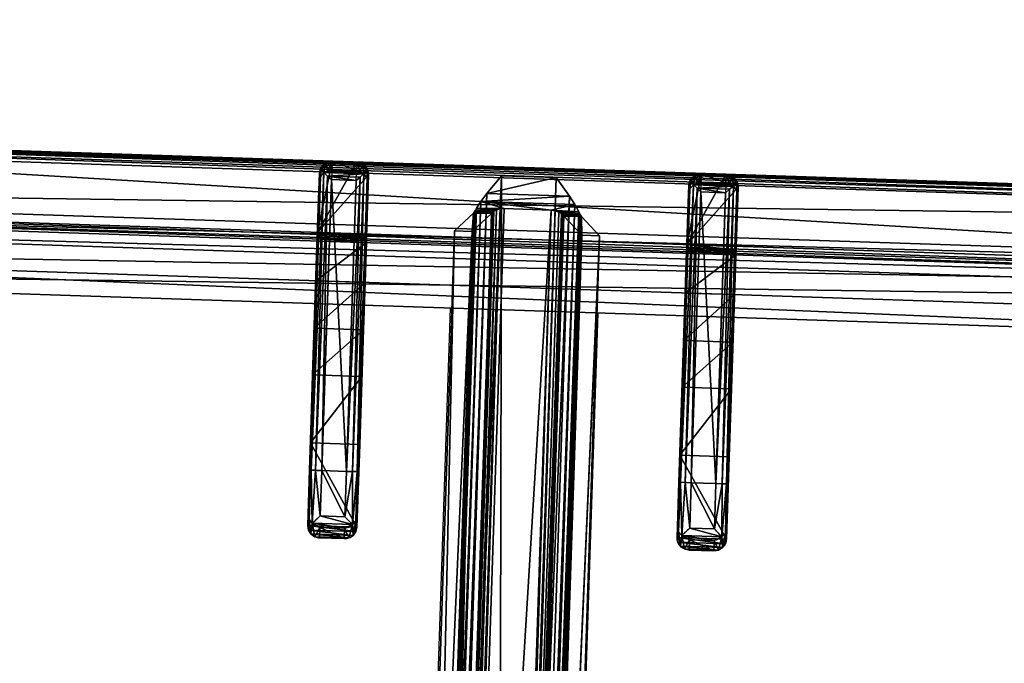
# Model space of a CAD drawing. Header units: millimetres. Extents: x 297264 to 416219, y -77299 to -23696.
# Tile 20 of 187: x 299133 to 299332, y -28340 to -28209. Entities that reach past the tile are written whole.
import ezdxf

# ---------------------------------------------------------------- set-up
doc = ezdxf.new("R2010")
doc.units = ezdxf.units.MM
doc.header["$LTSCALE"] = 2.5
doc.linetypes.add('CONTINUA', pattern=[0])
doc.layers.add('CKD Equipments', color=252, linetype='Continuous', lineweight=0)
doc.layers.add('HATCH LIGHT', color=250, linetype='Continuous', lineweight=0)
for name, color, linetype in [('IQ_200_3D', 1, 'Continuous'), ('IQ_204_2D', 7, 'CONTINUA'), ('IQ_204_3D', 7, 'Continuous')]:
    doc.layers.add(name, color=color, linetype=linetype)

# ---------------------------------------------------------------- blocks, each defined once
blk = doc.blocks.new('ELECTROLUX-MC7-TOPFYERBRURNERS4')
at = {"layer": 'IQ_200_3D', "invisible_edges": 13}
for points in [[(400, -655, 900), (379.66, -619.74, 900), (379.66, -117.26, 900), (400, -80.5, 900)], [(400, -655, 900), (420.34, -619.74, 900), (420.34, -117.26, 900), (400, -80.5, 900)]]:
    blk.add_3dface(points, dxfattribs=at)
at = {"layer": 'IQ_204_2D'}
for p, q in [((420, -651.5), (420, -85.5)), ((482.76, -326), (422.47, -326)), ((491.91, -326), (482.76, -326)), ((491.91, -326), (494.04, -326)), ((420, -328.5), (420, -333.5)), ((420, -328.5), (420, -333.5)), ((422, -328.5), (422, -333.5)), ((422, -328.5), (482.81, -328.5)), ((482.81, -328.5), (482.81, -333.5)), ((482.81, -328.5), (492.02, -328.5)), ((492.02, -333.5), (492.02, -328.5)), ((496.48, -328.5), (494.37, -328.5)), ((494.37, -328.5), (494.37, -333.5)), ((496.48, -333.5), (496.48, -328.5)), ((482.81, -333.5), (422, -333.5)), ((492.02, -333.5), (482.81, -333.5)), ((494.37, -333.5), (496.48, -333.5)), ((422.47, -336), (482.76, -336)), ((482.76, -336), (491.91, -336)), ((494.04, -336), (491.91, -336)), ((595, -353.5), (448.98, -353.5)), ((595, -383.5), (448.98, -383.5)), ((422.47, -401), (482.76, -401)), ((482.76, -401), (491.91, -401)), ((494.04, -401), (491.91, -401)), ((420, -408.5), (420, -403.5)), ((420, -408.5), (420, -403.5)), ((422, -408.5), (422, -403.5)), ((482.81, -403.5), (422, -403.5)), ((482.81, -408.5), (482.81, -403.5)), ((492.02, -403.5), (482.81, -403.5)), ((492.02, -403.5), (492.02, -408.5)), ((494.37, -403.5), (496.48, -403.5)), ((494.37, -408.5), (494.37, -403.5)), ((496.48, -403.5), (496.48, -408.5)), ((422, -408.5), (482.81, -408.5)), ((482.81, -408.5), (492.02, -408.5)), ((496.48, -408.5), (494.37, -408.5)), ((482.76, -411), (422.47, -411)), ((491.91, -411), (482.76, -411)), ((491.91, -411), (494.04, -411))]:
    blk.add_line(p, q, dxfattribs=at)
blk.add_lwpolyline([(751.02, -112.48), (448.98, -112.48), (448.98, -624.52), (751.02, -624.52)], close=True, dxfattribs=at)
at = {"layer": 'IQ_204_2D', "extrusion": (0, 0, -1)}
for centre, major_axis, ratio, start_param, end_param in [((422.47, -328.5), (0, 2.5), 0.948965, -0.895145, 0), ((482.76, -328.5), (0, 2.5), 0.02182, 0, 1.570796), ((491.91, -328.5), (0, 2.5), 0.84544, 0, 0.894481), ((491.91, -328.5), (2.5, 2.5), 0.02182, 0.872665, 1.54898), ((491.91, -328.5), (-1.92, 1.92), 0.8391, 1.592613, 2.268928), ((482.76, -333.5), (0, 2.5), 0.02182, 1.570796, 3.141593), ((491.91, -333.5), (-2.5, 2.5), 0.02182, 1.592613, 2.268928), ((491.91, -333.5), (1.92, 1.92), 0.8391, 0.872665, 1.54898), ((422.47, -333.5), (0, 2.5), 0.948965, 3.141593, 4.036737), ((491.91, -333.5), (0, 2.5), 0.84544, 2.247111, 3.141593)]:
    blk.add_ellipse(centre, major_axis=major_axis, ratio=ratio, start_param=start_param, end_param=end_param, dxfattribs=at)
at = {"layer": 'IQ_204_2D'}
for centre, major_axis, ratio, start_param, end_param in [((422.47, -403.5), (0, 2.5), 0.948965, 0, 0.895145), ((482.76, -403.5), (0, 2.5), 0.02182, 4.712389, 6.283185), ((491.91, -403.5), (0, 2.5), 0.84544, -0.894481, 0), ((491.91, -403.5), (2.5, 2.5), 0.02182, 4.734206, 5.410521), ((491.91, -403.5), (-1.92, 1.92), 0.8391, 4.014257, 4.690572), ((482.76, -408.5), (0, 2.5), 0.02182, 3.141593, 4.712389), ((491.91, -408.5), (-2.5, 2.5), 0.02182, 4.014257, 4.690572), ((491.91, -408.5), (1.92, 1.92), 0.8391, 4.734206, 5.410521), ((422.47, -408.5), (0, 2.5), 0.948965, 2.246448, 3.141593), ((491.91, -408.5), (0, 2.5), 0.84544, 3.141593, 4.036074)]:
    blk.add_ellipse(centre, major_axis=major_axis, ratio=ratio, start_param=start_param, end_param=end_param, dxfattribs=at)
for points, knots in [([(420, -328.5), (420.01, -328.36), (420.03, -328.21), (420.09, -327.9), (420.14, -327.75), (420.31, -327.37), (420.45, -327.14), (420.62, -326.94)], [0, 0, 0, 0, 0.576945, 0.576945, 1.153889, 1.153889, 2.068716, 2.068716, 2.068716, 2.068716]), ([(420.62, -326.94), (420.79, -327.14), (420.99, -327.37), (421.33, -327.75), (421.47, -327.9), (421.74, -328.21), (421.87, -328.36), (422, -328.5)], [11.858599, 11.858599, 11.858599, 11.858599, 12.773425, 12.773425, 13.35037, 13.35037, 13.927314, 13.927314, 13.927314, 13.927314]), ([(494.04, -326), (494.19, -326), (494.35, -326.01), (494.66, -326.08), (494.82, -326.13), (495.12, -326.25), (495.26, -326.33), (495.53, -326.52), (495.65, -326.62), (495.87, -326.84), (495.97, -326.97), (496.15, -327.24), (496.23, -327.39), (496.35, -327.7), (496.4, -327.86), (496.46, -328.18), (496.48, -328.34), (496.48, -328.5)], [3.776921, 3.776921, 3.776921, 3.776921, 4.248957, 4.248957, 4.720993, 4.720993, 5.193029, 5.193029, 5.665065, 5.665065, 6.135831, 6.135831, 6.606596, 6.606596, 7.077361, 7.077361, 7.548126, 7.548126, 7.548126, 7.548126]), ([(420.62, -335.06), (420.45, -334.86), (420.31, -334.63), (420.14, -334.25), (420.09, -334.09), (420.03, -333.79), (420.01, -333.64), (420, -333.5)], [11.858599, 11.858599, 11.858599, 11.858599, 12.773425, 12.773425, 13.35037, 13.35037, 13.927314, 13.927314, 13.927314, 13.927314]), ([(422, -333.5), (421.87, -333.64), (421.74, -333.79), (421.47, -334.09), (421.33, -334.25), (420.99, -334.63), (420.79, -334.86), (420.62, -335.06)], [0, 0, 0, 0, 0.576945, 0.576945, 1.153889, 1.153889, 2.068716, 2.068716, 2.068716, 2.068716]), ([(496.48, -333.5), (496.48, -333.66), (496.46, -333.82), (496.4, -334.14), (496.35, -334.3), (496.23, -334.61), (496.15, -334.76), (495.97, -335.03), (495.87, -335.16), (495.65, -335.38), (495.53, -335.48), (495.26, -335.67), (495.12, -335.75), (494.82, -335.87), (494.66, -335.92), (494.35, -335.98), (494.19, -336), (494.04, -336)], [15.096253, 15.096253, 15.096253, 15.096253, 15.567018, 15.567018, 16.037783, 16.037783, 16.508548, 16.508548, 16.979314, 16.979314, 17.45135, 17.45135, 17.923386, 17.923386, 18.395422, 18.395422, 18.867458, 18.867458, 18.867458, 18.867458]), ([(496.48, -403.5), (496.48, -403.34), (496.46, -403.18), (496.4, -402.86), (496.35, -402.7), (496.23, -402.39), (496.15, -402.24), (495.97, -401.97), (495.87, -401.84), (495.65, -401.62), (495.53, -401.52), (495.26, -401.33), (495.12, -401.25), (494.82, -401.13), (494.66, -401.08), (494.35, -401.02), (494.19, -401), (494.04, -401)], [15.096253, 15.096253, 15.096253, 15.096253, 15.567018, 15.567018, 16.037783, 16.037783, 16.508548, 16.508548, 16.979314, 16.979314, 17.45135, 17.45135, 17.923386, 17.923386, 18.395422, 18.395422, 18.867458, 18.867458, 18.867458, 18.867458]), ([(420.62, -401.94), (420.45, -402.14), (420.31, -402.37), (420.14, -402.75), (420.09, -402.91), (420.03, -403.21), (420.01, -403.36), (420, -403.5)], [11.858599, 11.858599, 11.858599, 11.858599, 12.773425, 12.773425, 13.35037, 13.35037, 13.927314, 13.927314, 13.927314, 13.927314]), ([(422, -403.5), (421.87, -403.36), (421.74, -403.21), (421.47, -402.91), (421.33, -402.75), (420.99, -402.37), (420.79, -402.14), (420.62, -401.94)], [0, 0, 0, 0, 0.576945, 0.576945, 1.153889, 1.153889, 2.068716, 2.068716, 2.068716, 2.068716]), ([(420, -408.5), (420.01, -408.64), (420.03, -408.79), (420.09, -409.09), (420.14, -409.25), (420.31, -409.63), (420.45, -409.86), (420.62, -410.06)], [0, 0, 0, 0, 0.576945, 0.576945, 1.153889, 1.153889, 2.068716, 2.068716, 2.068716, 2.068716]), ([(420.62, -410.06), (420.79, -409.86), (420.99, -409.63), (421.33, -409.25), (421.47, -409.09), (421.74, -408.79), (421.87, -408.64), (422, -408.5)], [11.858599, 11.858599, 11.858599, 11.858599, 12.773425, 12.773425, 13.35037, 13.35037, 13.927314, 13.927314, 13.927314, 13.927314]), ([(494.04, -411), (494.19, -411), (494.35, -410.99), (494.66, -410.92), (494.82, -410.87), (495.12, -410.75), (495.26, -410.67), (495.53, -410.48), (495.65, -410.38), (495.87, -410.16), (495.97, -410.03), (496.15, -409.76), (496.23, -409.61), (496.35, -409.3), (496.4, -409.14), (496.46, -408.82), (496.48, -408.66), (496.48, -408.5)], [3.776921, 3.776921, 3.776921, 3.776921, 4.248957, 4.248957, 4.720993, 4.720993, 5.193029, 5.193029, 5.665065, 5.665065, 6.135831, 6.135831, 6.606596, 6.606596, 7.077361, 7.077361, 7.548126, 7.548126, 7.548126, 7.548126])]:
    blk.add_open_spline(points, degree=3, knots=knots, dxfattribs=at)
at = {"layer": 'IQ_204_3D'}
mesh = blk.add_polyface(dxfattribs=at)
corners = [(779.78, -85.71, 904.1), (780, -85.5, 900), (779.52, -84.72, 904.14), (779.73, -84.5, 900), (778, -83.5, 900), (778.78, -83.98, 904.14), (779, -83.77, 900), (777.79, -83.72, 904.1), (779.48, -85.71, 905.06), (779.29, -84.85, 905), (778.65, -85.21, 905.73), (778.76, -85.71, 905.75), (778.65, -84.21, 905), (777.79, -84.02, 905.06), (778.29, -84.85, 905.73), (777.79, -84.74, 905.75), (777.79, -85.71, 906), (422.21, -85.71, 906), (422.21, -84.74, 905.75), (422.21, -84.02, 905.06), (422.21, -83.72, 904.1), (422, -83.5, 900), (765.45, -638.95, 900), (422, -653.5, 900), (434.55, -638.95, 900), (765.45, -98.05, 900), (780, -651.5, 900), (434.55, -98.05, 900), (420, -85.5, 900), (421, -83.77, 900), (779.73, -652.5, 900), (779, -653.23, 900), (778, -653.5, 900), (420, -651.5, 900), (420.27, -652.5, 900), (421, -653.23, 900), (420.27, -84.5, 900), (421.22, -83.98, 904.14), (420.48, -84.72, 904.14), (420.22, -85.71, 904.1), (421.35, -84.21, 905), (421.71, -84.85, 905.73), (420.71, -84.85, 905), (420.52, -85.71, 905.06), (421.35, -85.21, 905.73), (421.24, -85.71, 905.75), (422.21, -651.29, 906), (421.24, -651.29, 905.75), (420.52, -651.29, 905.06), (420.22, -651.29, 904.1), (420.48, -652.28, 904.14), (421.22, -653.02, 904.14), (422.21, -653.28, 904.1), (420.71, -652.15, 905), (421.35, -651.79, 905.73), (421.35, -652.79, 905), (422.21, -652.98, 905.06), (421.71, -652.15, 905.73), (422.21, -652.26, 905.75), (435.55, -637.95, 899.73), (435.55, -99.05, 899.73), (436.28, -99.78, 899), (436.28, -637.22, 899), (438.88, -634.62, 902.5), (438.88, -102.38, 902.5), (436.31, -637.19, 905.06), (436.31, -99.81, 905.06), (432.81, -96.31, 906), (432.81, -640.69, 906), (448.98, -624.52, 885), (448.98, -112.48, 885), (444.36, -107.86, 885), (444.36, -629.14, 885), (777.79, -653.28, 904.1), (777.79, -652.98, 905.06), (777.79, -651.29, 906), (777.79, -652.26, 905.75), (763.72, -637.22, 899), (764.45, -637.95, 899.73), (764.45, -99.05, 899.73), (763.72, -99.78, 899), (767.19, -640.69, 906), (767.19, -96.31, 906), (778.78, -653.02, 904.14), (779.52, -652.28, 904.14), (779.78, -651.29, 904.1), (778.65, -652.79, 905), (778.29, -652.15, 905.73), (779.29, -652.15, 905), (779.48, -651.29, 905.06), (778.65, -651.79, 905.73), (778.76, -651.29, 905.75), (761.12, -634.62, 902.5), (751.02, -624.52, 885), (763.69, -637.19, 905.06), (755.64, -629.14, 885), (755.64, -107.86, 885), (751.02, -112.48, 885), (761.12, -102.38, 902.5), (763.69, -99.81, 905.06)]
mesh.append_faces([[corners[k] for k in face] for face in [(16, 10, 14), (17, 41, 44), (46, 54, 57), (75, 87, 90)]])
mesh.append_faces([[corners[k] for k in face] for face in [(4, 5, 6), (8, 10, 11), (16, 11, 10), (15, 16, 14), (7, 19, 13), (13, 18, 15), (28, 38, 36), (19, 41, 18), (17, 18, 41), (45, 17, 44), (39, 48, 43), (43, 47, 45), (23, 51, 35), (48, 54, 47), (46, 47, 54), (58, 46, 57), (52, 74, 56), (76, 56, 74), (26, 84, 30), (74, 87, 76), (85, 88, 84), (88, 87, 86), (75, 76, 87), (91, 75, 90), (85, 8, 89), (11, 89, 8)]], dxfattribs={"vtx0": -1})
mesh.append_faces([[corners[k] for k in face] for face in [(16, 15, 17), (22, 23, 24), (25, 26, 22), (27, 21, 25), (21, 28, 29), (6, 1, 4), (4, 25, 21), (24, 28, 27), (35, 33, 23), (26, 25, 1), (23, 22, 32), (17, 45, 46), (75, 81, 46), (81, 16, 82), (46, 67, 17), (17, 82, 16), (93, 72, 69), (72, 93, 95), (70, 71, 97), (97, 95, 93)]], dxfattribs={"vtx0": -1, "vtx1": -1})
mesh.append_faces([[corners[k] for k in face] for face in [(21, 27, 28), (4, 1, 25), (26, 32, 22), (24, 23, 33)]], dxfattribs={"vtx0": -1, "vtx1": -1, "vtx2": -1})
mesh.append_faces([[corners[k] for k in face] for face in [(17, 15, 18), (24, 33, 28), (46, 45, 47), (75, 58, 76), (16, 91, 11)]], dxfattribs={"vtx0": -1, "vtx2": -1})
mesh.append_faces([[corners[k] for k in face] for face in [(0, 1, 2), (5, 2, 6), (8, 0, 9), (5, 12, 2), (5, 7, 12), (12, 13, 14), (12, 14, 9), (2, 9, 0), (10, 9, 14), (19, 18, 13), (4, 21, 7), (30, 31, 26), (34, 33, 35), (20, 21, 37), (38, 37, 36), (19, 20, 40), (38, 42, 37), (38, 39, 42), (42, 43, 44), (42, 44, 40), (37, 40, 20), (41, 40, 44), (48, 47, 43), (28, 33, 39), (49, 33, 50), (51, 50, 35), (48, 49, 53), (51, 55, 50), (51, 52, 55), (55, 56, 57), (55, 57, 53), (50, 53, 49), (54, 53, 57), (24, 27, 59), (61, 62, 60), (63, 64, 65), (67, 68, 66), (69, 70, 63), (61, 71, 62), (73, 74, 52), (58, 56, 76), (32, 73, 23), (62, 77, 59), (22, 24, 78), (27, 25, 60), (80, 61, 79), (73, 32, 83), (84, 83, 30), (74, 73, 86), (88, 89, 90), (88, 86, 84), (83, 84, 86), (92, 93, 63), (68, 81, 65), (92, 63, 94), (72, 95, 62), (95, 96, 77), (98, 97, 92), (81, 82, 94), (98, 92, 99), (77, 80, 78), (25, 22, 79), (0, 8, 85), (91, 89, 11), (80, 96, 61), (70, 97, 64), (64, 98, 66), (82, 67, 99), (1, 0, 26)]], dxfattribs={"vtx1": -1})
mesh.append_faces([[corners[k] for k in face] for face in [(31, 32, 26), (75, 46, 58), (75, 16, 81), (81, 68, 46), (68, 67, 46), (67, 82, 17), (70, 69, 71), (72, 71, 69), (71, 96, 97), (96, 95, 97), (16, 75, 91)]], dxfattribs={"vtx1": -1, "vtx2": -1})
mesh.append_faces([[corners[k] for k in face] for face in [(1, 3, 2), (4, 7, 5), (2, 3, 6), (8, 9, 10), (7, 13, 12), (12, 9, 2), (13, 15, 14), (7, 20, 19), (21, 20, 7), (6, 3, 1), (28, 36, 29), (21, 29, 37), (28, 39, 38), (37, 29, 36), (19, 40, 41), (39, 43, 42), (42, 40, 37), (43, 45, 44), (39, 49, 48), (33, 49, 39), (33, 34, 50), (23, 52, 51), (50, 34, 35), (48, 53, 54), (52, 56, 55), (55, 53, 50), (56, 58, 57), (27, 60, 59), (62, 59, 60), (64, 66, 65), (68, 65, 66), (70, 64, 63), (71, 72, 62), (73, 52, 23), (77, 78, 59), (24, 59, 78), (25, 79, 60), (61, 60, 79), (32, 31, 83), (26, 85, 84), (83, 31, 30), (74, 86, 87), (73, 83, 86), (85, 89, 88), (88, 90, 87), (89, 91, 90), (93, 69, 63), (81, 94, 65), (63, 65, 94), (95, 77, 62), (96, 80, 77), (97, 93, 92), (82, 99, 94), (92, 94, 99), (80, 79, 78), (22, 78, 79), (96, 71, 61), (97, 98, 64), (98, 99, 66), (67, 66, 99), (0, 85, 26)]], dxfattribs={"vtx2": -1})
mesh = blk.add_polyface(dxfattribs=at)
corners = [(492.02, -328.5, 934.6), (493.56, -335.06, 933.98), (493.56, -326.93, 933.98), (492.02, -333.5, 934.6), (494.37, -333.5, 932.53), (494.37, -328.5, 932.53), (496.29, -327.54, 920.55), (496.48, -328.5, 920.59), (495.76, -326.73, 920.43), (492.82, -326.25, 933.14), (494.04, -326, 920), (491.91, -326, 932.1), (494.97, -326.19, 920.24), (496.48, -333.5, 920.59), (496.29, -334.46, 920.55), (492.82, -335.75, 933.14), (495.76, -335.27, 920.43), (494.97, -335.81, 920.24), (494.04, -336, 920), (491.91, -336, 932.1), (482.76, -326, 932.5), (477.27, -326, 912.68), (424.21, -326, 932.5), (453.98, -326, 885), (436.28, -326, 899), (463.49, -326, 900.63), (444.36, -326, 885), (435.83, -326, 899.53), (435.23, -326, 899.88), (422.5, -326, 900), (434.55, -326, 900), (477.27, -336, 912.68), (453.98, -336, 885), (463.49, -336, 900.63), (482.76, -336, 932.5), (422.5, -336, 900), (434.55, -336, 900), (424.21, -336, 932.5), (435.23, -336, 899.88), (435.83, -336, 899.53), (444.36, -336, 885), (436.28, -336, 899), (421.73, -333.5, 933.1), (420, -333.5, 900), (421.9, -334.3, 933.81), (421.25, -335.66, 900), (422.36, -335.06, 934.45), (420.34, -334.75, 900), (423.18, -335.75, 933.58), (420, -328.5, 900), (421.73, -328.5, 933.1), (420.34, -327.25, 900), (421.25, -326.33, 900), (482.81, -334.75, 934.67), (482.81, -333.5, 935), (482.79, -335.66, 933.75), (423.02, -334.3, 934.87), (423.73, -333.5, 935), (482.81, -328.5, 935), (423.73, -328.5, 935), (422.36, -326.94, 934.45), (423.02, -327.7, 934.87), (421.9, -327.7, 933.81), (423.18, -326.25, 933.58), (482.79, -326.33, 933.75), (482.81, -327.25, 934.67)]
mesh.append_faces([[corners[k] for k in face] for face in [(5, 6, 2), (5, 7, 6), (6, 8, 2), (13, 4, 14), (16, 14, 1), (1, 14, 4), (42, 43, 44), (45, 46, 47), (46, 45, 48), (46, 44, 47), (44, 43, 47), (1, 55, 15), (48, 55, 46), (46, 53, 56), (57, 56, 54), (50, 62, 49), (49, 62, 51), (63, 52, 60), (52, 51, 60), (60, 51, 62), (61, 65, 60), (59, 58, 61), (60, 64, 63), (9, 64, 2)]])
mesh.append_faces([[corners[k] for k in face] for face in [(0, 1, 2), (15, 16, 1), (16, 15, 17), (19, 17, 15), (32, 25, 33), (35, 48, 45), (35, 30, 36), (3, 53, 1), (53, 55, 1), (55, 53, 46), (58, 65, 61), (65, 64, 60), (64, 65, 2), (65, 0, 2)]], dxfattribs={"vtx0": -1})
mesh.append_faces([[corners[k] for k in face] for face in [(20, 21, 22), (23, 24, 25), (25, 22, 21), (30, 22, 28), (12, 17, 10), (17, 12, 16), (6, 14, 8), (8, 16, 12), (18, 34, 31), (37, 31, 34), (51, 29, 49), (49, 30, 43)]], dxfattribs={"vtx0": -1, "vtx1": -1})
mesh.append_faces([[corners[k] for k in face] for face in [(25, 28, 22), (37, 38, 33), (35, 43, 30)]], dxfattribs={"vtx0": -1, "vtx1": -1, "vtx2": -1})
mesh.append_faces([[corners[k] for k in face] for face in [(37, 33, 31), (33, 39, 41), (34, 15, 55), (34, 55, 48), (58, 54, 3), (54, 58, 59), (20, 63, 64), (20, 64, 9)]], dxfattribs={"vtx0": -1, "vtx2": -1})
mesh.append_faces([[corners[k] for k in face] for face in [(1, 4, 2), (2, 8, 9), (10, 11, 12), (12, 9, 8), (4, 13, 5), (18, 17, 19), (11, 10, 20), (29, 22, 30), (7, 13, 6), (10, 18, 21), (25, 21, 33), (19, 34, 18), (35, 36, 37), (40, 32, 41), (37, 48, 35), (43, 42, 49), (45, 47, 35), (19, 15, 34), (37, 34, 48), (0, 58, 3), (57, 54, 59), (42, 44, 50), (46, 60, 44), (60, 46, 61), (59, 61, 57), (62, 50, 44), (22, 29, 63), (22, 63, 20), (11, 20, 9), (26, 23, 40), (24, 26, 41), (36, 30, 38), (24, 41, 27), (39, 38, 27)]], dxfattribs={"vtx1": -1})
mesh.append_faces([[corners[k] for k in face] for face in [(10, 21, 20), (24, 27, 25), (27, 28, 25), (13, 14, 6), (14, 16, 8), (36, 38, 37), (38, 39, 33), (32, 33, 41), (47, 43, 35), (29, 30, 49), (3, 54, 53), (58, 0, 65)]], dxfattribs={"vtx1": -1, "vtx2": -1})
mesh.append_faces([[corners[k] for k in face] for face in [(0, 3, 1), (4, 5, 2), (11, 9, 12), (13, 7, 5), (23, 26, 24), (17, 18, 10), (18, 31, 21), (32, 23, 25), (21, 31, 33), (42, 50, 49), (51, 52, 29), (54, 56, 53), (46, 56, 61), (60, 62, 44), (61, 56, 57), (29, 52, 63), (23, 32, 40), (26, 40, 41), (30, 28, 38), (41, 39, 27), (38, 28, 27)]], dxfattribs={"vtx2": -1})
mesh = blk.add_polyface(dxfattribs=at)
corners = [(433.32, -379.61, 880), (766.68, -379.61, 880), (433.32, -383.23, 880), (766.68, -383.23, 880), (433.32, -353.77, 880), (766.68, -353.77, 880), (433.32, -357.39, 880), (766.68, -357.39, 880), (770.45, -357.54, 894.07), (429.55, -357.54, 894.07), (770.7, -357.75, 894.84), (428.97, -357.94, 895.59), (771.03, -357.94, 895.59), (429.3, -357.75, 894.84), (428.57, -358.13, 896.29), (771.43, -358.13, 896.29), (429.55, -361.16, 894.07), (770.45, -375.84, 894.07), (429.55, -375.84, 894.07), (770.5, -375.79, 894.26), (429.44, -375.74, 894.46), (770.56, -375.74, 894.46), (429.5, -375.79, 894.26), (429.37, -375.68, 894.65), (770.63, -375.68, 894.65), (429.55, -379.46, 894.07), (421.82, -362.96, 900), (425.49, -360.12, 899.11), (421.82, -374.04, 900), (425.49, -376.88, 899.11), (428.44, -363.73, 896.5), (427.13, -358.95, 897.99), (428.77, -362.18, 895.96), (429.07, -361.65, 895.39), (429.44, -361.26, 894.46), (429.5, -361.21, 894.26), (429.37, -361.32, 894.65), (428.53, -362.91, 896.36), (428.44, -373.27, 896.5), (428.53, -374.09, 896.36), (428.57, -378.87, 896.29), (428.77, -374.82, 895.96), (428.97, -379.06, 895.59), (429.3, -379.25, 894.84), (429.07, -375.35, 895.39), (427.13, -378.05, 897.99), (778.18, -362.96, 900), (774.51, -360.12, 899.11), (772.87, -358.95, 897.99), (770.45, -361.16, 894.07), (770.56, -361.26, 894.46), (770.5, -361.21, 894.26), (770.63, -361.32, 894.65), (770.93, -361.65, 895.39), (771.23, -362.18, 895.96), (771.47, -362.91, 896.36), (771.56, -363.73, 896.5), (771.56, -373.27, 896.5), (771.47, -374.09, 896.36), (770.93, -375.35, 895.39), (771.23, -374.82, 895.96), (770.45, -379.46, 894.07), (771.03, -379.06, 895.59), (770.7, -379.25, 894.84), (771.43, -378.87, 896.29), (772.87, -378.05, 897.99), (778.18, -374.04, 900), (774.51, -376.88, 899.11)]
mesh.append_faces([[corners[k] for k in face] for face in [(28, 27, 29), (39, 40, 38), (29, 31, 45), (26, 47, 27), (15, 31, 48), (48, 27, 47), (32, 55, 37), (56, 37, 55), (38, 58, 39), (60, 39, 58), (40, 65, 45), (66, 29, 67), (67, 45, 65), (48, 56, 15), (46, 67, 47), (47, 65, 48)]], dxfattribs={"vtx0": -1})
mesh.append_faces([[corners[k] for k in face] for face in [(8, 9, 10), (11, 12, 13), (13, 10, 9), (17, 18, 19), (20, 21, 22), (22, 19, 18), (11, 32, 14), (32, 11, 33), (9, 34, 13), (13, 33, 11), (40, 41, 42), (23, 43, 44), (43, 20, 25), (18, 25, 22), (22, 25, 20), (44, 42, 41), (6, 49, 16), (50, 35, 51), (35, 50, 34), (52, 34, 50), (51, 16, 49), (2, 61, 25), (62, 43, 63), (43, 62, 42), (64, 42, 62), (63, 25, 61), (56, 65, 57), (62, 60, 64), (60, 62, 59), (61, 21, 63), (63, 59, 62), (15, 54, 12), (52, 10, 53), (10, 50, 8), (49, 8, 51), (51, 8, 50), (53, 12, 54)]], dxfattribs={"vtx0": -1, "vtx1": -1})
mesh.append_faces([[corners[k] for k in face] for face in [(25, 18, 0), (38, 45, 31), (56, 48, 65), (8, 49, 7)]], dxfattribs={"vtx0": -1, "vtx2": -1})
mesh.append_faces([[corners[k] for k in face] for face in [(0, 1, 2), (4, 5, 6), (5, 4, 8), (14, 15, 11), (4, 6, 9), (1, 0, 17), (23, 24, 20), (2, 25, 0), (26, 27, 28), (14, 30, 31), (40, 45, 38), (27, 31, 29), (46, 47, 26), (31, 27, 48), (7, 49, 6), (36, 34, 52), (52, 53, 36), (54, 32, 53), (54, 55, 32), (30, 37, 56), (33, 36, 53), (57, 38, 56), (57, 58, 38), (59, 44, 60), (59, 24, 44), (41, 39, 60), (3, 61, 2), (40, 42, 64), (64, 65, 40), (29, 45, 67), (46, 26, 66), (67, 65, 47), (56, 55, 15), (5, 8, 7), (3, 1, 61)]], dxfattribs={"vtx1": -1})
mesh.append_faces([[corners[k] for k in face] for face in [(4, 9, 8), (15, 12, 11), (12, 10, 13), (6, 16, 9), (0, 18, 17), (24, 21, 20), (21, 19, 22), (16, 35, 9), (35, 34, 9), (34, 36, 13), (36, 33, 13), (32, 37, 14), (30, 38, 31), (39, 41, 40), (23, 20, 43), (43, 42, 44), (35, 16, 51), (43, 25, 63), (17, 19, 61), (19, 21, 61), (21, 24, 63), (24, 59, 63), (60, 58, 64), (55, 54, 15), (52, 50, 10), (10, 12, 53), (1, 17, 61)]], dxfattribs={"vtx1": -1, "vtx2": -1})
mesh.append_faces([[corners[k] for k in face] for face in [(1, 3, 2), (5, 7, 6), (37, 30, 14), (15, 14, 31), (32, 33, 53), (38, 30, 56), (24, 23, 44), (44, 41, 60), (66, 28, 29), (26, 28, 66), (46, 66, 67), (65, 64, 57), (58, 57, 64)]], dxfattribs={"vtx2": -1})
mesh = blk.add_polyface(dxfattribs=at)
corners = [(492.02, -403.5, 934.6), (493.56, -410.07, 933.98), (493.56, -401.94, 933.98), (492.02, -408.5, 934.6), (494.37, -408.5, 932.53), (494.37, -403.5, 932.53), (496.29, -402.54, 920.55), (496.48, -403.5, 920.59), (495.76, -401.73, 920.43), (492.82, -401.25, 933.14), (494.04, -401, 920), (491.91, -401, 932.1), (494.97, -401.19, 920.24), (496.48, -408.5, 920.59), (496.29, -409.46, 920.55), (492.82, -410.75, 933.14), (495.76, -410.27, 920.43), (494.97, -410.81, 920.24), (494.04, -411, 920), (491.91, -411, 932.1), (482.76, -401, 932.5), (477.27, -401, 912.68), (424.21, -401, 932.5), (453.98, -401, 885), (436.28, -401, 899), (463.49, -401, 900.63), (444.36, -401, 885), (435.83, -401, 899.53), (435.23, -401, 899.88), (422.5, -401, 900), (434.55, -401, 900), (477.27, -411, 912.68), (453.98, -411, 885), (463.49, -411, 900.63), (482.76, -411, 932.5), (422.5, -411, 900), (434.55, -411, 900), (424.21, -411, 932.5), (435.23, -411, 899.88), (435.83, -411, 899.53), (444.36, -411, 885), (436.28, -411, 899), (421.73, -408.5, 933.1), (420, -408.5, 900), (421.9, -409.3, 933.81), (421.25, -410.67, 900), (422.36, -410.06, 934.45), (420.34, -409.75, 900), (423.18, -410.75, 933.58), (420, -403.5, 900), (421.73, -403.5, 933.1), (420.34, -402.25, 900), (421.25, -401.34, 900), (482.81, -409.75, 934.67), (482.81, -408.5, 935), (482.79, -410.67, 933.75), (423.02, -409.3, 934.87), (423.73, -408.5, 935), (482.81, -403.5, 935), (423.73, -403.5, 935), (422.36, -401.94, 934.45), (423.02, -402.7, 934.87), (421.9, -402.7, 933.81), (423.18, -401.25, 933.58), (482.79, -401.34, 933.75), (482.81, -402.25, 934.67)]
mesh.append_faces([[corners[k] for k in face] for face in [(5, 6, 2), (5, 7, 6), (6, 8, 2), (13, 4, 14), (16, 14, 1), (1, 14, 4), (42, 43, 44), (45, 46, 47), (46, 45, 48), (46, 44, 47), (44, 43, 47), (1, 55, 15), (48, 55, 46), (46, 53, 56), (57, 56, 54), (50, 62, 49), (49, 62, 51), (63, 52, 60), (52, 51, 60), (60, 51, 62), (61, 65, 60), (59, 58, 61), (60, 64, 63), (9, 64, 2)]])
mesh.append_faces([[corners[k] for k in face] for face in [(0, 1, 2), (15, 16, 1), (16, 15, 17), (19, 17, 15), (32, 25, 33), (35, 48, 45), (35, 30, 36), (3, 53, 1), (53, 55, 1), (55, 53, 46), (58, 65, 61), (65, 64, 60), (64, 65, 2), (65, 0, 2)]], dxfattribs={"vtx0": -1})
mesh.append_faces([[corners[k] for k in face] for face in [(20, 21, 22), (23, 24, 25), (25, 22, 21), (30, 22, 28), (12, 17, 10), (17, 12, 16), (6, 14, 8), (8, 16, 12), (18, 34, 31), (37, 31, 34), (51, 29, 49), (49, 30, 43)]], dxfattribs={"vtx0": -1, "vtx1": -1})
mesh.append_faces([[corners[k] for k in face] for face in [(25, 28, 22), (37, 38, 33), (35, 43, 30)]], dxfattribs={"vtx0": -1, "vtx1": -1, "vtx2": -1})
mesh.append_faces([[corners[k] for k in face] for face in [(37, 33, 31), (33, 39, 41), (34, 15, 55), (34, 55, 48), (58, 54, 3), (54, 58, 59), (20, 63, 64), (20, 64, 9)]], dxfattribs={"vtx0": -1, "vtx2": -1})
mesh.append_faces([[corners[k] for k in face] for face in [(1, 4, 2), (2, 8, 9), (10, 11, 12), (12, 9, 8), (4, 13, 5), (18, 17, 19), (11, 10, 20), (29, 22, 30), (7, 13, 6), (10, 18, 21), (25, 21, 33), (19, 34, 18), (35, 36, 37), (40, 32, 41), (37, 48, 35), (43, 42, 49), (45, 47, 35), (19, 15, 34), (37, 34, 48), (0, 58, 3), (57, 54, 59), (42, 44, 50), (46, 60, 44), (60, 46, 61), (59, 61, 57), (62, 50, 44), (22, 29, 63), (22, 63, 20), (11, 20, 9), (26, 23, 40), (24, 26, 41), (36, 30, 38), (24, 41, 27), (39, 38, 27)]], dxfattribs={"vtx1": -1})
mesh.append_faces([[corners[k] for k in face] for face in [(10, 21, 20), (24, 27, 25), (27, 28, 25), (13, 14, 6), (14, 16, 8), (36, 38, 37), (38, 39, 33), (32, 33, 41), (47, 43, 35), (29, 30, 49), (3, 54, 53), (58, 0, 65)]], dxfattribs={"vtx1": -1, "vtx2": -1})
mesh.append_faces([[corners[k] for k in face] for face in [(0, 3, 1), (4, 5, 2), (11, 9, 12), (13, 7, 5), (23, 26, 24), (17, 18, 10), (18, 31, 21), (32, 23, 25), (21, 31, 33), (42, 50, 49), (51, 52, 29), (54, 56, 53), (46, 56, 61), (60, 62, 44), (61, 56, 57), (29, 52, 63), (23, 32, 40), (26, 40, 41), (30, 28, 38), (41, 39, 27), (38, 28, 27)]], dxfattribs={"vtx2": -1})

msp = doc.modelspace()

# ---------------------------------------------------------------- hatches: boundary and pattern name
at = {"layer": 'HATCH LIGHT', "true_color": 0x636466}
h = msp.add_hatch(dxfattribs=at)
h.set_pattern_fill('ANSI32', color=251, scale=6)
h.set_pattern_definition([(45, (233893.35, -46725.026), (-40.411153, 40.411153), []), (45, (233920.29, -46725.026), (-40.411153, 40.411153), [])])
h.paths.add_polyline_path([(311036.19, -32589.97), (310842.25, -32638.82), (311023.79, -33359.69), (298471.14, -33359.58, -0.000263), (298456.61, -33559.58), (311280.4, -33559.7)])
h.paths.add_polyline_path([(298885.09, -25157.06), (298685, -25157.06, -0.011972), (298203.78, -34256.03), (298404.38, -34256.03, 0.01196)])
h.paths.add_polyline_path([(298868.71, -25697.6), (308547.65, -26046.56, 0.003501), (309041.72, -26800.64), (309209.35, -26691.53), (308659.24, -25850.46), (298874.95, -25497.7, -0.000262)])
h = msp.add_hatch(dxfattribs=at)
h.set_pattern_fill('ANSI37', color=251, scale=8)
h.set_pattern_definition([(45, (233893.352, -46725.026), (-17.960512, 17.960512), []), (135, (233893.352, -46725.026), (-17.960512, -17.960512), [])])
edge = h.paths.add_edge_path()
edge.add_line((301662.25, -25798.32), (298868.71, -25697.6))
edge.add_arc((108471.36, -19659.44), 190493.08, 356.5735369, 358.1835586, ccw=False)
edge.add_line((298623.89, -31044.72), (301473.11, -31044.74))
edge.add_line((301473.11, -31044.74), (301599.61, -27535.69))
edge.add_line((301599.61, -27535.69), (301499.68, -27532.09))
edge.add_line((301499.68, -27532.09), (301470.43, -28343.52))
edge.add_line((301470.43, -28343.52), (301470.43, -28343.52))
edge.add_line((301470.43, -28343.52), (301405.58, -30142.35))
edge.add_line((301405.58, -30142.35), (301376.65, -30944.74))
edge.add_line((301376.65, -30944.74), (298744.94, -30944.72))
edge.add_line((298744.94, -30944.72), (298870.96, -27449.28))
edge.add_line((298870.96, -27449.28), (299870.31, -27485.31))
edge.add_line((299870.31, -27485.31), (299911.71, -27486.81))
edge.add_line((299911.71, -27486.81), (299915.31, -27386.87))
edge.add_line((299915.31, -27386.87), (298874.57, -27349.35))
edge.add_line((298874.57, -27349.35), (298930.47, -25799.9))
edge.add_line((298930.47, -25799.9), (300429.5, -25853.94))
edge.add_line((300429.5, -25853.94), (300418.69, -26153.75))
edge.add_line((300418.69, -26153.75), (300395.29, -26801.7))
edge.add_line((300395.29, -26801.7), (300392.65, -26874.86))
edge.add_line((300392.65, -26874.86), (300492.58, -26878.47))
edge.add_line((300492.58, -26878.47), (300529.38, -25857.54))
edge.add_line((300529.38, -25857.54), (301558.71, -25894.65))
edge.add_line((301558.71, -25894.65), (301532.11, -26632.68))
edge.add_line((301532.11, -26632.68), (301632.04, -26636.28))
edge.add_line((301632.04, -26636.28), (301662.25, -25798.32))

# ---------------------------------------------------------------- linework, layer by layer
at = {"layer": 'CKD Equipments'}
msp.add_3dface([(299536.33, -27829.16, 640), (298983.63, -27810.85, 640), (298957.15, -28610.41, 640), (299509.85, -28628.72, 640)], dxfattribs=at)

# ---------------------------------------------------------------- block references
at = {"layer": 'CKD Equipments', "xscale": -1, "rotation": 88.10288386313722}
msp.add_blockref('ELECTROLUX-MC7-TOPFYERBRURNERS4', (298881.69, -27807.47, -10), dxfattribs=at)

doc.saveas('drawing.dxf')
